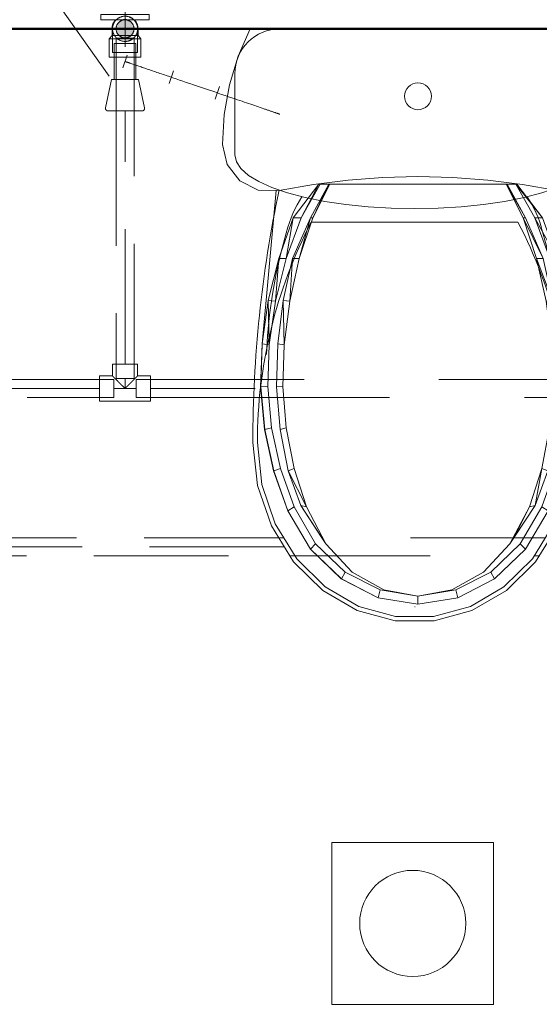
# Model space of a CAD drawing. Header units: millimetres. Extents: x 25610 to 48924, y 4737 to 39616.
# Tile 16 of 73: x 28354 to 28932, y 34613 to 35708. Entities that reach past the tile are written whole.
import ezdxf

# ---------------------------------------------------------------- set-up
doc = ezdxf.new("R2010")
doc.units = ezdxf.units.MM
for name, pattern in [('ADSK_Осевая', [700, 500, -100, 0, -100]), ('ADSK_Скрыто', [300, 150, -150]), ('ADSK_Штриховая_ш3 п1_5', [225, 150, -75])]:
    doc.linetypes.add(name, pattern=pattern)
for name, color, linetype, lineweight in [('A-DETL-____-HDLN', 90, 'ADSK_Скрыто', 9), ('A-DETL-____-MBND', 5, 'ADSK_Штриховая_ш3 п1_5', 20), ('A-WALL-____-MCUT', 113, 'Continuous', 50), ('A-WALL-____-OTLN', 113, 'Continuous', 20), ('M-EQPM-____-OTLN', 50, 'Continuous', 20), ('P-PIPE-____-CNTR', 3, 'ADSK_Осевая', 20), ('P-PIPE-____-IDEN', 2, 'Continuous', 20), ('P-PIPE-____-OTLN', 3, 'Continuous', 20), ('P-SANR-FIXT-OTLN', 6, 'Continuous', 20)]:
    doc.layers.add(name, color=color, linetype=linetype, lineweight=lineweight)

# ---------------------------------------------------------------- blocks, each defined once
blk = doc.blocks.new('Прямая форма - V line-608933-В_Этаж 02_Водопровод')
at = {"layer": 'M-EQPM-____-OTLN', "color": 253}
for p, q in [((200.1, -30.5), (186.8, 0)), ((-186.8, 0), (-200.1, -30.5)), ((-200.1, -30.5), (-209.7, -62.4)), ((209.7, -62.4), (200.1, -30.5)), ((-209.7, -62.4), (-215.5, -95.2)), ((-12.5, -66.6), (-10.6, -64.4)), ((-10.6, -64.4), (-8.3, -62.5)), ((-8.3, -62.5), (-5.7, -61.1)), ((-5.7, -61.1), (-2.9, -60.3)), ((-2.9, -60.3), (0, -60)), ((0, -60), (2.9, -60.3)), ((2.9, -60.3), (5.7, -61.1)), ((5.7, -61.1), (8.3, -62.5)), ((8.3, -62.5), (10.6, -64.4)), ((10.6, -64.4), (12.5, -66.6)), ((215.5, -95.2), (209.7, -62.4)), ((-15, -75), (-14.7, -72.1)), ((-14.7, -77.9), (-15, -75)), ((-14.7, -72.1), (-13.9, -69.2)), ((-13.9, -69.2), (-12.5, -66.6)), ((12.5, -66.6), (13.9, -69.2)), ((13.9, -69.2), (14.7, -72.1)), ((14.7, -72.1), (15, -75)), ((15, -75), (14.7, -77.9)), ((-13.9, -80.7), (-14.7, -77.9)), ((-12.5, -83.3), (-13.9, -80.7)), ((-10.6, -85.6), (-12.5, -83.3)), ((-8.3, -87.4), (-10.6, -85.6)), ((-5.7, -88.8), (-8.3, -87.4)), ((8.3, -87.4), (5.7, -88.8)), ((10.6, -85.6), (8.3, -87.4)), ((12.5, -83.3), (10.6, -85.6)), ((13.9, -80.7), (12.5, -83.3)), ((14.7, -77.9), (13.9, -80.7)), ((-215.5, -95.2), (-217.5, -128.5)), ((-2.9, -89.7), (-5.7, -88.8)), ((0, -90), (-2.9, -89.7)), ((2.9, -89.7), (0, -90)), ((5.7, -88.8), (2.9, -89.7)), ((217.5, -128.5), (215.5, -95.2)), ((-217.5, -128.5), (-212.4, -151)), ((212.4, -151), (217.5, -128.5)), ((-212.4, -151), (-198.2, -169.1)), ((198.2, -169.1), (212.4, -151)), ((-198.2, -169.1), (-177.6, -179.5)), ((-154.5, -180), (-116.2, -173.2)), ((-138.7, -210.1), (-110.2, -172.9)), ((-130.1, -210.2), (-110.2, -172.9)), ((-108.9, -172.9), (-130.1, -210.2)), ((-119.6, -210.1), (-99.2, -172.9)), ((-117.1, -210.2), (-99.2, -172.9)), ((-98, -172.9), (-117.1, -210.2)), ((-116.2, -173.2), (-77.6, -168.3)), ((-110.2, -172.9), (-108.9, -172.9)), ((-108.9, -172.9), (-99.2, -172.9)), ((-99.2, -172.9), (-98, -172.9)), ((-98, -172.9), (98, -172.9)), ((-77.6, -168.3), (-38.9, -165.4)), ((-38.9, -165.4), (0, -164.4)), ((38.9, -165.4), (0, -164.4)), ((77.6, -168.3), (38.9, -165.4)), ((77.6, -168.3), (116.2, -173.2)), ((98, -172.9), (99.2, -172.9)), ((98, -172.9), (119.6, -210.1)), ((117.1, -210.2), (98, -172.9)), ((99.2, -172.9), (119.6, -210.1)), ((99.2, -172.9), (108.9, -172.9)), ((108.9, -172.9), (110.2, -172.9)), ((108.9, -172.9), (138.7, -210.1)), ((130.1, -210.2), (108.9, -172.9)), ((110.2, -172.9), (138.7, -210.1)), ((116.2, -173.2), (154.5, -180)), ((177.6, -179.5), (198.2, -169.1)), ((-177.6, -179.5), (-154.5, -180)), ((-157.8, -179.9), (-173.5, -350.4)), ((154.5, -180), (177.6, -179.5)), ((173.5, -350.4), (157.8, -179.9)), ((-154.9, -255.3), (-138.7, -210.1)), ((-146.7, -255.5), (-138.7, -210.1)), ((-130.1, -210.2), (-146.7, -255.5)), ((-139.4, -255.3), (-119.6, -210.1)), ((-138.7, -210.1), (-130.1, -210.2)), ((-132, -255.5), (-119.6, -210.1)), ((-117.1, -210.2), (-132, -255.5)), ((-119.6, -210.1), (-117.1, -210.2)), ((119.6, -210.1), (117.1, -210.2)), ((117.1, -210.2), (139.4, -255.3)), ((132, -255.5), (117.1, -210.2)), ((119.6, -210.1), (139.4, -255.3)), ((138.7, -210.1), (130.1, -210.2)), ((130.1, -210.2), (154.9, -255.3)), ((146.7, -255.5), (130.1, -210.2)), ((138.7, -210.1), (154.9, -255.3)), ((-166.5, -302.2), (-154.9, -255.3)), ((-158.6, -302.8), (-154.9, -255.3)), ((-146.7, -255.5), (-158.6, -302.8)), ((-154.9, -255.3), (-146.7, -255.5)), ((-149.8, -302.2), (-139.4, -255.3)), ((-142.7, -302.8), (-139.4, -255.3)), ((-132, -255.5), (-142.7, -302.8)), ((-139.4, -255.3), (-132, -255.5)), ((139.4, -255.3), (132, -255.5)), ((132, -255.5), (149.8, -302.2)), ((142.7, -302.8), (132, -255.5)), ((139.4, -255.3), (149.8, -302.2)), ((154.9, -255.3), (146.7, -255.5)), ((146.7, -255.5), (166.5, -302.2)), ((158.6, -302.8), (146.7, -255.5)), ((154.9, -255.3), (166.5, -302.2)), ((-173.3, -350.4), (-166.5, -302.2)), ((-165.6, -351.3), (-166.5, -302.2)), ((-166.5, -302.2), (-158.6, -302.8)), ((-158.6, -302.8), (-165.6, -351.3)), ((-156, -350.4), (-149.8, -302.2)), ((-149, -351.3), (-149.8, -302.2)), ((-149.8, -302.2), (-142.7, -302.8)), ((-142.7, -302.8), (-149, -351.3)), ((149.8, -302.2), (142.7, -302.8)), ((142.7, -302.8), (156, -350.4)), ((149, -351.3), (142.7, -302.8)), ((149.8, -302.2), (156, -350.4)), ((166.5, -302.2), (158.6, -302.8)), ((158.6, -302.8), (173.3, -350.4)), ((165.6, -351.3), (158.6, -302.8)), ((166.5, -302.2), (173.3, -350.4)), ((-175, -398.1), (-173.5, -350.4)), ((-174.8, -398.1), (-173.3, -350.4)), ((-173.3, -350.4), (-165.6, -351.3)), ((-157.3, -398.1), (-156, -350.4)), ((-156, -350.4), (-149, -351.3)), ((156, -350.4), (149, -351.3)), ((156, -350.4), (157.3, -398.1)), ((173.3, -350.4), (165.6, -351.3)), ((173.3, -350.4), (174.8, -398.1)), ((175, -398.1), (173.5, -350.4)), ((-165.6, -351.3), (-167, -397.7)), ((-149, -351.3), (-150.3, -397.7)), ((150.3, -397.7), (149, -351.3)), ((167, -397.7), (165.6, -351.3)), ((-170.7, -445.5), (-175, -398.1)), ((-167, -397.7), (-174.8, -398.1)), ((-170.5, -445.5), (-174.8, -398.1)), ((-162.8, -443.9), (-167, -397.7)), ((-150.3, -397.7), (-157.3, -398.1)), ((-153.4, -445.5), (-157.3, -398.1)), ((-146.5, -443.9), (-150.3, -397.7)), ((150.3, -397.7), (146.5, -443.9)), ((157.3, -398.1), (150.3, -397.7)), ((157.3, -398.1), (153.4, -445.5)), ((167, -397.7), (162.8, -443.9)), ((174.8, -398.1), (167, -397.7)), ((174.8, -398.1), (170.5, -445.5)), ((170.7, -445.5), (175, -398.1)), ((-170.7, -445.5), (-160.6, -491.7)), ((-170.5, -445.5), (-162.8, -443.9)), ((-160.4, -491.7), (-170.5, -445.5)), ((-153, -488.9), (-162.8, -443.9)), ((-153.4, -445.5), (-146.5, -443.9)), ((-144.4, -491.7), (-153.4, -445.5)), ((-146.5, -443.9), (-137.7, -488.9)), ((137.7, -488.9), (146.5, -443.9)), ((153.4, -445.5), (144.4, -491.7)), ((146.5, -443.9), (153.4, -445.5)), ((153, -488.9), (162.8, -443.9)), ((170.5, -445.5), (160.4, -491.7)), ((160.6, -491.7), (170.7, -445.5)), ((162.8, -443.9), (170.5, -445.5)), ((-160.6, -491.7), (-144.9, -535.9)), ((-160.4, -491.7), (-153, -488.9)), ((-144.8, -535.9), (-160.4, -491.7)), ((-137.8, -531.8), (-153, -488.9)), ((-144.4, -491.7), (-137.7, -488.9)), ((-130.3, -530.2), (-144.4, -491.7)), ((-124, -531.8), (-144.4, -491.7)), ((-137.7, -488.9), (-124, -531.8)), ((124, -531.8), (137.7, -488.9)), ((137.7, -488.9), (130.3, -530.2)), ((144.4, -491.7), (130.3, -530.2)), ((144.4, -491.7), (137.7, -488.9)), ((153, -488.9), (137.8, -531.8)), ((160.4, -491.7), (144.8, -535.9)), ((144.9, -535.9), (160.6, -491.7)), ((160.4, -491.7), (153, -488.9)), ((-144.9, -535.9), (-119.7, -578.7)), ((-144.8, -535.9), (-137.8, -531.8)), ((-119.6, -578.7), (-144.8, -535.9)), ((-113.8, -572.6), (-137.8, -531.8)), ((-107.6, -565), (-130.3, -530.2)), ((-102.4, -572.6), (-130.3, -530.2)), ((-130.3, -530.2), (-124, -531.8)), ((-124, -531.8), (-102.4, -572.6)), ((102.4, -572.6), (124, -531.8)), ((130.3, -530.2), (107.6, -565)), ((124, -531.8), (107.6, -565)), ((113.8, -572.6), (137.8, -531.8)), ((144.8, -535.9), (119.6, -578.7)), ((119.7, -578.7), (144.9, -535.9)), ((130.3, -530.2), (124, -531.8)), ((137.8, -531.8), (144.8, -535.9)), ((-102.4, -572.6), (-107.6, -565)), ((107.6, -565), (102.4, -572.6)), ((-119.7, -578.7), (-85.3, -611.8)), ((-119.6, -578.7), (-113.8, -572.6)), ((-85.2, -611.8), (-119.6, -578.7)), ((-81.1, -604.2), (-113.8, -572.6)), ((-73, -604.2), (-102.4, -572.6)), ((73, -604.2), (102.4, -572.6)), ((81.1, -604.2), (113.8, -572.6)), ((119.6, -578.7), (85.2, -611.8)), ((85.3, -611.8), (119.7, -578.7)), ((119.6, -578.7), (113.8, -572.6)), ((-85.3, -611.8), (-44.3, -632.8)), ((-85.2, -611.8), (-81.1, -604.2)), ((-44.3, -632.8), (-85.2, -611.8)), ((-42.2, -624.1), (-81.1, -604.2)), ((-37.9, -624.1), (-73, -604.2)), ((37.9, -624.1), (73, -604.2)), ((42.2, -624.1), (81.1, -604.2)), ((44.3, -632.8), (85.3, -611.8)), ((85.2, -611.8), (44.3, -632.8)), ((85.2, -611.8), (81.1, -604.2)), ((-44.3, -632.8), (-42.2, -624.1)), ((0, -631), (-42.2, -624.1)), ((-37.9, -624.1), (0, -631)), ((0, -631), (37.9, -624.1)), ((42.2, -624.1), (0, -631)), ((44.3, -632.8), (42.2, -624.1)), ((-44.3, -632.8), (0, -640)), ((0, -640), (-44.3, -632.8)), ((0, -640), (0, -631)), ((0, -640), (44.3, -632.8)), ((44.3, -632.8), (0, -640))]:
    blk.add_line(p, q, dxfattribs=at)
blk = doc.blocks.new('Прямая форма - FU - 053-611837-В_Этаж 02_Водопровод')
blk.add_blockref('Прямая форма - V line-608933-В_Этаж 02_Водопровод', (0, 0))
blk = doc.blocks.new('Прямая форма - V line-611855-В_Этаж 02_Водопровод')
at = {"layer": 'A-WALL-____-MCUT', "color": 9}
blk.add_line((4180, 100), (1000, 100), dxfattribs=at)
blk = doc.blocks.new('Прямая форма - SW - 014-611856-В_Этаж 02_Водопровод')
blk.add_blockref('Прямая форма - V line-611855-В_Этаж 02_Водопровод', (0, 0))
blk = doc.blocks.new('V line_ifc_RVT-1-В_Этаж 02_Водопровод')
at = {"layer": 'A-WALL-____-OTLN', "color": 253, "lineweight": 20, "rotation": 180}
blk.add_blockref('Прямая форма - SW - 014-611856-В_Этаж 02_Водопровод', (31603.2, 35797.6), dxfattribs=at)
at = {"layer": 'M-EQPM-____-OTLN', "color": 253, "lineweight": 20}
blk.add_blockref('Прямая форма - FU - 053-611837-В_Этаж 02_Водопровод', (28796.9, 35697.6), dxfattribs=at)
blk = doc.blocks.new('ADSK_Бытовой вентилятор накладной - 200-1569305-В_Этаж 02_Водопровод')
at = {"layer": 'M-EQPM-____-OTLN', "color": 5}
for p, q in [((28881.1, 34792.7), (28701.1, 34792.7)), ((28701.1, 34792.7), (28701.1, 34612.7)), ((28881.1, 34612.7), (28881.1, 34792.7)), ((28701.1, 34612.7), (28881.1, 34612.7))]:
    blk.add_line(p, q, dxfattribs=at)
for start, end in [(0, 180), (180, 0)]:
    blk.add_arc((28791.1, 34702.7), 59, start, end, dxfattribs=at)
blk = doc.blocks.new('ADSK_Полипропилен_Тройник - Универсальный-1611226-В_Этаж 02_Водопровод')
at = {"layer": 'A-DETL-____-MBND', "color": 150}
for p, q in [((-28.5, 14), (-12.5, 14)), ((-28.5, 14), (-28.5, -14)), ((-12.5, 14), (12.5, 14)), ((12.5, 14), (28.5, 14)), ((28.5, -14), (28.5, 14)), ((-14, -14), (-28.5, -14)), ((-14, -27), (-14, -14)), ((28.5, -14), (14, -14)), ((14, -14), (14, -27)), ((-14, -27), (14, -27))]:
    blk.add_line(p, q, dxfattribs=at)
for points in [[(0, 0), (-1, -1), (-2.5, -2.5), (-4.2, -4.2), (-5.1, -5.1), (-5.8, -5.8), (-6.5, -6.5), (-7.5, -7.5), (-9, -9), (-10.2, -10.3), (-11, -11)], [(11, -11), (10.2, -10.3), (9, -9), (7.5, -7.5), (6.5, -6.5), (5.8, -5.8), (5.1, -5.1), (4.2, -4.2), (2.5, -2.5), (1, -1), (0, 0)]]:
    blk.add_open_spline(points, degree=3, knots=[0, 0, 0, 0, 0.25, 0.375, 0.4375, 0.5, 0.5625, 0.625, 0.75, 1, 1, 1, 1], dxfattribs=at)
for points in [[(-12.5, -12.5), (-13, -13), (-13.7, -13.7), (-14, -14), (-14, -14)], [(-11, -11), (-11.3, -11.3), (-11.8, -11.8), (-12.3, -12.3), (-12.5, -12.5)], [(12.5, -12.5), (12.3, -12.3), (11.8, -11.8), (11.3, -11.3), (11, -11)], [(14, -14), (14, -14), (13.7, -13.7), (13, -13), (12.5, -12.5)]]:
    blk.add_open_spline(points, degree=3, dxfattribs=at)
blk = doc.blocks.new('ADSK_Унитаз напольный_ГОСТ 30493-2017 - Вертикальный выпуск-1561234-В_Этаж 02_Водопровод')
at = {"layer": 'A-DETL-____-HDLN', "flags": 128}
for points in [[(-0.4, -642.7), (-0.4, -642.7), (-0.5, -642.7), (-0.5, -642.7)], [(0.5, -642.7), (0.5, -642.7), (0.5, -642.7), (0.4, -642.7), (0.4, -642.7), (0.3, -642.7)]]:
    blk.add_lwpolyline(points, dxfattribs=at)
at = {"layer": 'P-SANR-FIXT-OTLN'}
for p, q in [((150, 0), (-150, 0)), ((-200, -50), (-200, -140)), ((200, -140), (200, -50)), ((115, -215), (-115, -215))]:
    blk.add_line(p, q, dxfattribs=at)
at = {"layer": 'P-SANR-FIXT-OTLN', "flags": 128}
for points in [[(-200, -140), (-198.3, -147.8), (-193.2, -155.5), (-184.8, -163), (-173.2, -170), (-158.7, -176.5), (-141.4, -182.4), (-121.8, -187.6), (-100, -192), (-76.5, -195.4), (-51.8, -198), (-26.1, -199.5), (0, -200), (26.1, -199.5), (51.8, -198), (76.5, -195.4), (100, -192), (121.8, -187.6), (141.4, -182.4), (158.7, -176.5), (173.2, -170), (184.8, -163), (193.2, -155.5), (198.3, -147.8), (200, -140)], [(-141, -220.5), (-139.3, -215.4), (-137.5, -210.4), (-135.4, -205.5), (-133.2, -200.6), (-130.8, -195.9), (-128.2, -191.2), (-125.4, -186.7)], [(125.3, -186.7), (127.9, -190.8), (130.6, -195.5), (133, -200.2), (135.2, -205), (137.3, -210), (139.2, -215), (140.8, -220), (141, -220.5)], [(-164.9, -362.1), (-163.7, -341.3), (-161.3, -318.1), (-158.1, -295.1), (-153.9, -272.2), (-148.9, -249.5), (-142.9, -227.1), (-141, -220.5)], [(141, -220.5), (147.2, -242.9), (152.5, -265.5), (157, -288.4), (160.5, -311.3), (163.1, -334.5), (164.7, -357.6), (164.9, -361.9)], [(-180, -460), (-174.8, -507.9), (-159.4, -552.9), (-134.7, -592.6), (-102.3, -624.6), (-63.8, -647), (-21.7, -658.5), (21.7, -658.5), (63.8, -647), (102.3, -624.6), (134.7, -592.6), (159.4, -552.9), (174.8, -507.9), (180, -460)], [(-175, -460), (-169.9, -506.7), (-155, -550.6), (-131, -589.3), (-99.4, -620.5), (-62.1, -642.3), (-21.1, -653.6), (21.1, -653.6), (62.1, -642.3), (99.4, -620.5), (131, -589.3), (155, -550.6), (169.9, -506.7), (175, -460)], [(-0.4, -642.7), (-0.4, -642.7), (-0.5, -642.7), (-0.5, -642.7)], [(0.5, -642.7), (0.5, -642.7), (0.5, -642.7), (0.4, -642.7), (0.4, -642.7), (0.3, -642.7)]]:
    blk.add_lwpolyline(points, dxfattribs=at)
at = {"layer": 'P-SANR-FIXT-OTLN'}
for centre, radius, start, end in [((150, -50), 50, 360, 90), ((-150, -50), 50, 90, 180), ((1182.5, -460), 1362.5, 168.114, 180), ((-1182.5, -460), 1362.5, 360, 11.886), ((355.2, -460), 530.2, 152.4784, 180), ((-355.2, -460), 530.2, 360, 27.5216)]:
    blk.add_arc(centre, radius, start, end, dxfattribs=at)
blk = doc.blocks.new('ADSK_Полипропилен_Водорозетка ВР - 20 х 1_2_-1254355-В_Этаж 02_Водопровод')
at = {"layer": 'A-DETL-____-HDLN', "color": 140}
blk.add_line((7.5, 6.5), (7.5, -6.5), dxfattribs=at)
at = {"layer": 'P-PIPE-____-OTLN', "color": 150}
for p, q in [((-10, 27), (-16, 27)), ((-16, 27), (-16, 17)), ((-10, 17), (-10, 27)), ((-16, -17), (-16, 17)), ((-10, 17), (-10, 3.2)), ((7.5, 14.5), (0, 14.5)), ((11, 17.5), (7.5, 14.5)), ((7.5, 14.5), (7.5, 6.6)), ((31.4, 17.5), (11, 17.5)), ((11, -17.5), (11, 17.5)), ((31.4, -17.5), (31.4, 17.5)), ((-10, -3.2), (-10, -17)), ((7.5, -6.6), (7.5, -14.5)), ((-16, -17), (-16, -27)), ((-10, -27), (-10, -17)), ((0, -14.5), (7.5, -14.5)), ((7.5, -14.5), (11, -17.5)), ((11, -17.5), (31.4, -17.5)), ((-16, -27), (-10, -27))]:
    blk.add_line(p, q, dxfattribs=at)
for start, end in [(90, 133.736), (226.264, 270)]:
    blk.add_arc((0, 0), 14.5, start, end, dxfattribs=at)
blk.add_open_spline([(-10, 3.2), (-10.3, 2.1), (-10.7, 0), (-10.3, -2.1), (-10, -3.2)], degree=3, dxfattribs=at)
blk = doc.blocks.new('ADSK_Вентиль угловой для сантехники - DN15 _ DN15 НР-1141994-В_Этаж 02_Водопровод')
at = {"layer": 'A-DETL-____-HDLN', "color": 140}
for p, q in [((-12, 20), (-12, 5)), ((12, 20), (-12, 20)), ((12, 5), (12, 20))]:
    blk.add_line(p, q, dxfattribs=at)
at = {"layer": 'A-DETL-____-HDLN', "color": 140, "flags": 128}
for points in [[(-20, -54.7), (-20.1, -54.7), (-20.3, -54.6), (-20.4, -54.5), (-20.5, -54.5), (-20.6, -54.4), (-20.6, -54.3), (-20.7, -54.3), (-20.8, -54.2), (-20.9, -54.1), (-21, -54), (-21.1, -53.9)], [(21.1, -53.9), (21, -54), (21, -54), (20.9, -54.1), (20.8, -54.2), (20.7, -54.3), (20.6, -54.4), (20.5, -54.4), (20.4, -54.5), (20.3, -54.6), (20.2, -54.6), (20.1, -54.7), (20, -54.7)], [(-18.8, -55), (-18.7, -55), (-18.7, -55), (-18.6, -55)], [(-18.6, -55), (-18.7, -55), (-18.7, -55), (-18.8, -55)], [(18.8, -55), (18.7, -55), (18.7, -55), (18.6, -55)], [(18.6, -55), (18.7, -55), (18.7, -55), (18.8, -55)]]:
    blk.add_lwpolyline(points, dxfattribs=at)
at = {"layer": 'P-PIPE-____-OTLN', "color": 150}
for p, q in [((-12, 5), (-12, -20)), ((12, -20), (12, 5)), ((-15, -20), (-21.7, -51.4)), ((-15, -20), (0, -20)), ((0, -20), (15, -20)), ((21.7, -51.4), (15, -20))]:
    blk.add_line(p, q, dxfattribs=at)
at = {"layer": 'P-PIPE-____-OTLN', "color": 150, "flags": 128}
for points in [[(-18.8, -55), (-18.9, -55), (-19, -55), (-19.1, -55), (-19.2, -55), (-19.4, -54.9), (-19.5, -54.9), (-19.6, -54.9), (-19.7, -54.8), (-19.8, -54.8), (-19.9, -54.8), (-20, -54.7), (-20.1, -54.7), (-20.3, -54.6), (-20.4, -54.5), (-20.5, -54.5), (-20.6, -54.4), (-20.6, -54.3), (-20.7, -54.3), (-20.8, -54.2), (-20.9, -54.1), (-21, -54), (-21.1, -53.9), (-21.1, -53.8), (-21.2, -53.7), (-21.3, -53.6), (-21.3, -53.5), (-21.4, -53.4), (-21.5, -53.3), (-21.5, -53.2), (-21.6, -53.1), (-21.6, -53), (-21.6, -52.9), (-21.7, -52.7), (-21.7, -52.6), (-21.7, -52.5), (-21.7, -52.4), (-21.7, -52.3), (-21.8, -52.2), (-21.8, -52), (-21.8, -51.9), (-21.8, -51.8), (-21.7, -51.7), (-21.7, -51.6), (-21.7, -51.4), (-21.7, -51.4)], [(21.7, -51.4), (21.7, -51.5), (21.7, -51.6), (21.7, -51.7), (21.8, -51.8), (21.8, -52), (21.8, -52.1), (21.8, -52.2), (21.7, -52.3), (21.7, -52.4), (21.7, -52.6), (21.7, -52.7), (21.7, -52.8), (21.6, -52.9), (21.6, -53), (21.5, -53.1), (21.5, -53.2), (21.4, -53.4), (21.4, -53.5), (21.3, -53.6), (21.3, -53.7), (21.2, -53.8), (21.1, -53.9), (21, -54), (21, -54), (20.9, -54.1), (20.8, -54.2), (20.7, -54.3), (20.6, -54.4), (20.5, -54.4), (20.4, -54.5), (20.3, -54.6), (20.2, -54.6), (20.1, -54.7), (20, -54.7), (19.9, -54.8), (19.8, -54.8), (19.7, -54.9), (19.5, -54.9), (19.4, -54.9), (19.3, -55), (19.2, -55), (19.1, -55), (18.9, -55), (18.8, -55), (18.8, -55)], [(-18.8, -55), (-18.7, -55), (-18.7, -55), (-18.6, -55), (-18.5, -55), (-18.4, -55), (-18.2, -55), (-18, -55), (-17.8, -55), (-17.6, -55), (-17.3, -55), (-17, -55), (-16.6, -55), (-16.3, -55), (-15.9, -55), (-15.5, -55), (-15, -55), (-14.6, -55), (-14.1, -55), (-13.6, -55), (-13.1, -55), (-12.5, -55), (-12, -55), (-11.4, -55), (-10.8, -55), (-10.1, -55), (-9.5, -55), (-8.8, -55), (-8.2, -55), (-7.5, -55), (-6.8, -55), (-6.1, -55), (-5.4, -55), (-4.7, -55), (-3.9, -55), (-3.2, -55), (-2.4, -55), (-1.7, -55), (-1, -55), (-0.2, -55), (0, -55)], [(-2.2, -55), (-3, -55), (-3.7, -55), (-4.5, -55), (-5.2, -55), (-5.9, -55), (-6.6, -55), (-7.3, -55), (-8, -55), (-8.7, -55), (-9.3, -55), (-10, -55), (-10.6, -55), (-11.2, -55), (-11.8, -55), (-12.4, -55), (-12.9, -55), (-13.5, -55), (-14, -55), (-14.5, -55), (-14.9, -55), (-15.4, -55), (-15.8, -55), (-16.2, -55), (-16.5, -55), (-16.9, -55), (-17.2, -55), (-17.5, -55), (-17.7, -55), (-18, -55), (-18.2, -55), (-18.3, -55), (-18.5, -55), (-18.6, -55), (-18.7, -55), (-18.7, -55), (-18.8, -55)], [(0, -55), (0.8, -55), (1.5, -55), (2.2, -55), (3, -55), (3.7, -55), (4.5, -55), (5.2, -55), (5.9, -55), (6.6, -55), (7.3, -55), (8, -55), (8.7, -55), (9.3, -55), (10, -55), (10.6, -55), (11.2, -55), (11.8, -55), (12.4, -55), (12.9, -55), (13.5, -55), (14, -55), (14.5, -55), (14.9, -55), (15.4, -55), (15.8, -55), (16.2, -55), (16.5, -55), (16.9, -55), (17.2, -55), (17.5, -55), (17.7, -55), (18, -55), (18.2, -55), (18.3, -55), (18.5, -55), (18.6, -55), (18.7, -55), (18.7, -55), (18.8, -55)], [(18.8, -55), (18.7, -55), (18.7, -55), (18.6, -55), (18.5, -55), (18.4, -55), (18.2, -55), (18, -55), (17.8, -55), (17.6, -55), (17.3, -55), (17, -55), (16.6, -55), (16.3, -55), (15.9, -55), (15.5, -55), (15, -55), (14.6, -55), (14.1, -55), (13.6, -55), (13.1, -55), (12.5, -55), (12, -55), (11.4, -55), (10.8, -55), (10.1, -55), (9.5, -55), (8.8, -55), (8.2, -55), (7.5, -55), (6.8, -55), (6.1, -55), (5.4, -55), (4.7, -55), (3.9, -55), (3.2, -55), (2.4, -55)]]:
    blk.add_lwpolyline(points, dxfattribs=at)
blk = doc.blocks.new('ADSK_Полипропилен_Отвод - Универсальный-V18-В_Этаж 02_Водопровод')
at = {"layer": 'A-DETL-____-HDLN', "color": 140}
for p, q in [((28457, 35697.6), (28457, 35671.1)), ((28481, 35697.6), (28461, 35697.6)), ((28484.8, 35700.2), (28484.9, 35699.6)), ((28485, 35671.1), (28485, 35697.6)), ((28457, 35671.1), (28471, 35671.1)), ((28471, 35671.1), (28485, 35671.1))]:
    blk.add_line(p, q, dxfattribs=at)
at = {"layer": 'A-DETL-____-HDLN', "color": 140, "flags": 128}
for points in [[(28461.7, 35708.1), (28462.1, 35708.4), (28462.5, 35708.8), (28463, 35709.1)], [(28464.9, 35710.2), (28465.4, 35710.5), (28466, 35710.7), (28466.5, 35710.9)], [(28468.7, 35711.4), (28469.2, 35711.5), (28469.8, 35711.6)], [(28472, 35711.6), (28472.6, 35711.6), (28473.1, 35711.5), (28473.7, 35711.4)], [(28475.8, 35710.8), (28476.3, 35710.6), (28476.9, 35710.4), (28477.4, 35710.1)], [(28478.8, 35709.3), (28479.3, 35709), (28479.7, 35708.6), (28480.1, 35708.3)], [(28457.1, 35699.3), (28457.2, 35699.9), (28457.3, 35700.4)], [(28459.5, 35705.5), (28459.8, 35706), (28460.1, 35706.4), (28460.5, 35706.9)], [(28481.7, 35706.7), (28482.1, 35706.2), (28482.4, 35705.8), (28482.7, 35705.3)]]:
    blk.add_lwpolyline(points, dxfattribs=at)
at = {"layer": 'A-DETL-____-HDLN', "color": 140}
for radius, start, end in [(14, 120, 133.9879), (14, 90, 120), (14, 60, 90), (14, 46.0121, 60), (14, 180, 232.1053), (14, 165, 170.4751), (14, 135, 150), (10, 0, 180), (10, 180, 0), (14, 134.6569, 135), (14, 307.8947, 0), (14, 45, 45.3431), (14, 30, 45), (14, 6.3668, 10.4405), (14, 232.7339, 270), (14, 270, 307.2661)]:
    blk.add_arc((28471, 35697.6), radius, start, end, dxfattribs=at)
for points in [[(28457, 35697.6), (28457, 35696.7), (28457.1, 35695.8), (28457.3, 35694.9)], [(28484.8, 35694.9), (28484.9, 35695.8), (28485, 35696.7), (28485, 35697.6)], [(28459.4, 35689.8), (28459.6, 35689.6), (28459.9, 35689.2), (28460.3, 35688.6), (28460.8, 35688), (28461.2, 35687.7), (28461.4, 35687.5)]]:
    blk.add_open_spline(points, degree=3, dxfattribs=at)
for points, knots in [([(28457.7, 35693.4), (28457.8, 35693.1), (28458.1, 35692.3), (28458.4, 35691.6), (28458.6, 35691.2)], [0.2241092, 0.2241092, 0.2241092, 0.2241092, 0.2857143, 0.3456864, 0.3456864, 0.3456864, 0.3456864]), ([(28480.7, 35687.5), (28480.9, 35687.7), (28481.2, 35688), (28481.9, 35688.8), (28482.4, 35689.4), (28482.6, 35689.8)], [0.4285714, 0.4285714, 0.4285714, 0.4285714, 0.4642857, 0.5, 0.5714286, 0.5714286, 0.5714286, 0.5714286]), ([(28483.5, 35691.2), (28483.7, 35691.6), (28484, 35692.3), (28484.3, 35693.1), (28484.4, 35693.4)], [0.6543136, 0.6543136, 0.6543136, 0.6543136, 0.7142857, 0.7758908, 0.7758908, 0.7758908, 0.7758908])]:
    blk.add_open_spline(points, degree=3, knots=knots, dxfattribs=at)
at = {"layer": 'A-DETL-____-MBND', "color": 150}
blk.add_line((28457.1, 35698.8), (28457.1, 35699.3), dxfattribs=at)
at = {"layer": 'A-DETL-____-MBND', "color": 150, "flags": 128}
for points in [[(28457.7, 35702), (28457.9, 35702.6), (28458.1, 35703.1), (28458.4, 35703.6)], [(28483.6, 35703.9), (28483.8, 35703.4), (28484, 35702.8), (28484.2, 35702.3)], [(28484.9, 35699.6), (28485, 35699.1), (28485, 35698.5)]]:
    blk.add_lwpolyline(points, dxfattribs=at)
at = {"layer": 'A-DETL-____-MBND', "color": 150}
for start, end in [(170.6787, 180), (150, 165), (10.6441, 30), (0, 6.1632)]:
    blk.add_arc((28471, 35697.6), 14, start, end, dxfattribs=at)

msp = doc.modelspace()

# ---------------------------------------------------------------- hatches: boundary and pattern name
at = {"layer": 'P-PIPE-____-OTLN'}
msp.add_hatch(color=256, dxfattribs=at).paths.add_polyline_path([(28471, 35687.6), (28473.6, 35688), (28476, 35689), (28478.1, 35690.6), (28479.7, 35692.6), (28480.7, 35695), (28481, 35697.6), (28480.7, 35700.2), (28479.7, 35702.6), (28478.1, 35704.7), (28476, 35706.3), (28473.6, 35707.3), (28471, 35707.6), (28467.6, 35706.9), (28466, 35706.3), (28464, 35704.7), (28462.4, 35702.6), (28461.4, 35700.2), (28461, 35697.6), (28461.4, 35695), (28462.4, 35692.6), (28464, 35690.6), (28467.6, 35688.3), (28468.4, 35688)])

# ---------------------------------------------------------------- linework, layer by layer
at = {"layer": 'A-DETL-____-HDLN', "color": 140}
for p, q in [((28461, 35687.1), (28461, 35606.3)), ((28481, 35687.1), (28461, 35687.1)), ((28481, 35606.3), (28481, 35687.1)), ((28473.4, 35668.3), (28468.6, 35654.1)), ((28458.5, 35287.6), (28458.5, 35307.6)), ((28461, 35308.6), (28481, 35308.6)), ((28483.5, 35307.6), (28483.5, 35287.6)), ((28970.2, 35307.6), (28616.3, 35307.6)), ((28615.4, 35287.6), (28971, 35287.6))]:
    msp.add_line(p, q, dxfattribs=at)
at = {"layer": 'A-DETL-____-HDLN', "color": 210}
for p, q in [((28647.8, 35131.5), (28642.1, 35131.5)), ((28938.5, 35131.5), (28648, 35131.5)), ((28654.5, 35111.5), (28660.2, 35111.5)), ((28660.4, 35111.5), (28926.1, 35111.5)), ((28926.2, 35111.5), (28931.9, 35111.5))]:
    msp.add_line(p, q, dxfattribs=at)
at = {"layer": 'A-DETL-____-HDLN', "color": 140}
for points in [[(28471, 35661.2), (28471, 35661.2), (28475.1, 35659.9), (28482, 35657.5)], [(28593.5, 35619.6), (28621.5, 35610), (28643.2, 35602.6), (28643.2, 35602.6)]]:
    msp.add_open_spline(points, degree=3, dxfattribs=at)
at = {"layer": 'A-DETL-____-MBND', "color": 150}
for p, q in [((28461, 35606.3), (28461, 35308.6)), ((28471, 35324.6), (28471, 35606.2)), ((28481, 35308.6), (28481, 35606.3)), ((28458.5, 35307.6), (27906.2, 35307.6)), ((28471, 35308.6), (28471, 35297.6)), ((28616.3, 35307.6), (28483.5, 35307.6)), ((28442.5, 35297.6), (27922.2, 35297.6)), ((28458.5, 35297.6), (28483.5, 35297.6)), ((28615.8, 35297.6), (28499.5, 35297.6)), ((27912, 35287.6), (28458.5, 35287.6)), ((28483.5, 35287.6), (28615.4, 35287.6))]:
    msp.add_line(p, q, dxfattribs=at)
at = {"layer": 'A-DETL-____-MBND', "color": 220}
for p, q in [((28642.1, 35131.5), (27761.2, 35131.5)), ((28648.3, 35121.5), (27777.2, 35121.5)), ((27761.2, 35111.5), (28654.5, 35111.5))]:
    msp.add_line(p, q, dxfattribs=at)
at = {"layer": 'P-PIPE-____-CNTR', "color": 150}
for p, q in [((28471, 35677.6), (28471, 35717.6)), ((28451, 35697.6), (28491, 35697.6)), ((28471, 35687.6), (28471, 35681.2))]:
    msp.add_line(p, q, dxfattribs=at)
msp.add_open_spline([(28482, 35657.5), (28504, 35650), (28554.8, 35632.7), (28593.5, 35619.6)], degree=3, dxfattribs=at)
at = {"layer": 'P-PIPE-____-IDEN'}
msp.add_line((28453.2, 35645.1), (27923.1, 36394.1), dxfattribs=at)
at = {"layer": 'P-PIPE-____-OTLN', "color": 150}
for p, q in [((28524.8, 35650.8), (28520, 35636.6)), ((28576.2, 35633.4), (28571.4, 35619.2))]:
    msp.add_line(p, q, dxfattribs=at)

# ---------------------------------------------------------------- block references
at = {"lineweight": 9}
msp.add_blockref('V line_ifc_RVT-1-В_Этаж 02_Водопровод', (0, 0), dxfattribs=at)
at = {"layer": 'A-DETL-____-HDLN', "color": 140, "rotation": 270.0000000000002}
msp.add_blockref('ADSK_Полипропилен_Водорозетка ВР - 20 х 1_2_-1254355-В_Этаж 02_Водопровод', (28471, 35697.6), dxfattribs=at)
at = {"layer": 'A-DETL-____-HDLN', "color": 140}
for name, p in [('ADSK_Полипропилен_Отвод - Универсальный-V18-В_Этаж 02_Водопровод', (0, 0)), ('ADSK_Вентиль угловой для сантехники - DN15 _ DN15 НР-1141994-В_Этаж 02_Водопровод', (28471, 35661.2))]:
    msp.add_blockref(name, p, dxfattribs=at)
at = {"layer": 'A-DETL-____-HDLN'}
msp.add_blockref('ADSK_Унитаз напольный_ГОСТ 30493-2017 - Вертикальный выпуск-1561234-В_Этаж 02_Водопровод', (28793.2, 35697.6), dxfattribs=at)
at = {"layer": 'A-DETL-____-MBND', "color": 150, "extrusion": (0, 0, -1), "rotation": 180}
msp.add_blockref('ADSK_Полипропилен_Тройник - Универсальный-1611226-В_Этаж 02_Водопровод', (-28471, 35297.6), dxfattribs=at)
at = {"layer": 'M-EQPM-____-OTLN', "color": 5}
msp.add_blockref('ADSK_Бытовой вентилятор накладной - 200-1569305-В_Этаж 02_Водопровод', (0, 0), dxfattribs=at)

doc.saveas('drawing.dxf')
